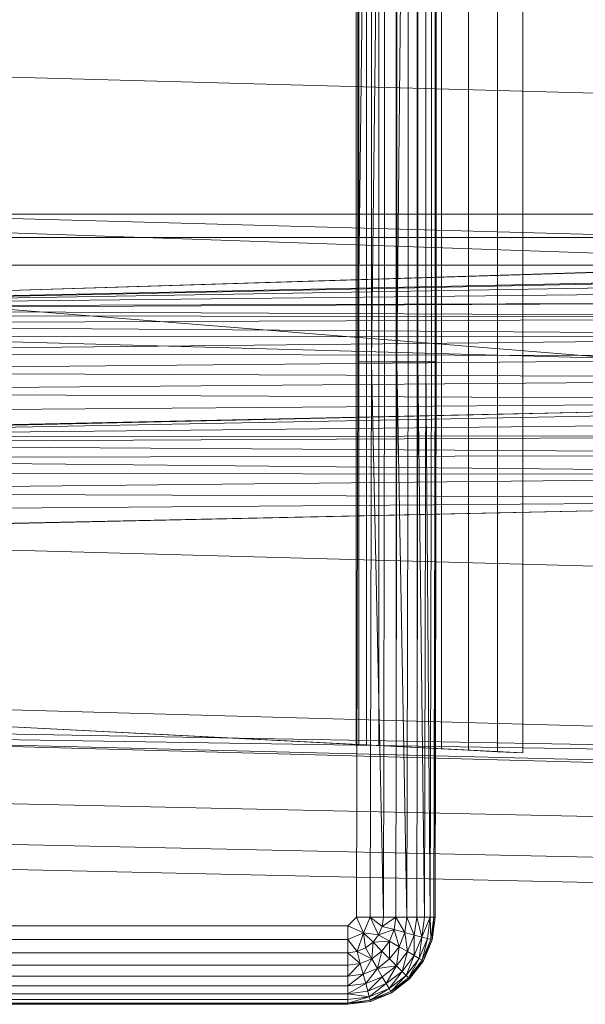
# Model space of a CAD drawing. Header units: metres. Extents: x 397.7 to 427.5, y 12.7 to 28.4.
# Tile 47 of 130: x 407.6478 to 407.7428, y 26.1113 to 26.2769. Entities that reach past the tile are written whole.
import ezdxf

# ---------------------------------------------------------------- set-up
doc = ezdxf.new("R2010")
doc.units = ezdxf.units.M
doc.layers.add('A-DETL-____-MBND', color=7, linetype='Continuous', lineweight=18)

# ---------------------------------------------------------------- blocks, each defined once
blk = doc.blocks.new('Family - Inodor P2-153200-05_ELEC_P2')
at = {"layer": 'A-DETL-____-MBND', "color": 253, "true_color": 0xaaaaaa}
for p, q in [((0.16489, 0.38826), (0.16489, 0.01465)), ((0.16489, 0.38826), (0.16489, 0.01465)), ((0.15334, 0.36106), (0.15334, 0.04361)), ((0.15546, 0.36117), (0.15546, 0.04351)), ((0.15833, 0.36132), (0.15833, 0.04336)), ((0.16188, 0.3615), (0.16187, 0.04318)), ((0.16598, 0.36171), (0.16598, 0.04297)), ((0.17052, 0.36194), (0.17052, 0.04274)), ((0.17536, 0.36218), (0.17536, 0.04249)), ((0.17966, 0.04228), (0.17966, 0.3624)), ((0.15161, 0.36098), (0.15161, 0.0437)), ((0.15205, 0.361), (0.15205, 0.04368)), ((0.15191, 0.10805), (0.15191, 0.29485)), ((0.15191, 0.29485), (0.15191, 0.10805)), ((0.15419, 0.29485), (0.15191, 0.10805)), ((0.15191, 0.10805), (0.15191, 0.29485)), ((0.15191, 0.10805), (0.15419, 0.29485)), ((0.15419, 0.10805), (0.15419, 0.29485)), ((0.15641, 0.29485), (0.15419, 0.10805)), ((0.15419, 0.10805), (0.15419, 0.29485)), ((0.15419, 0.10805), (0.15419, 0.29485)), ((0.15419, 0.10805), (0.15641, 0.29485)), ((0.15641, 0.10805), (0.15641, 0.29485)), ((0.15641, 0.10805), (0.15641, 0.29485)), ((0.15641, 0.10805), (0.15641, 0.29485)), ((0.15849, 0.10805), (0.15849, 0.29485)), ((0.15849, 0.29485), (0.15849, 0.10805)), ((0.16037, 0.29485), (0.15849, 0.10805)), ((0.15849, 0.10805), (0.15849, 0.29485)), ((0.15849, 0.10805), (0.16037, 0.29485)), ((0.16037, 0.10805), (0.16037, 0.29485)), ((0.16037, 0.10805), (0.16037, 0.29485)), ((0.16037, 0.10805), (0.16037, 0.29485)), ((0.162, 0.10805), (0.162, 0.29485)), ((0.162, 0.29485), (0.162, 0.10805)), ((0.162, 0.10805), (0.162, 0.29485)), ((0.16332, 0.10805), (0.16332, 0.29485)), ((0.16332, 0.29485), (0.16332, 0.10805)), ((0.16332, 0.10805), (0.16332, 0.29485)), ((0.16429, 0.10805), (0.16429, 0.29485)), ((0.16429, 0.29485), (0.16429, 0.10805)), ((0.16429, 0.10805), (0.16429, 0.29485)), ((0.16489, 0.10805), (0.16489, 0.29485)), ((0.16489, 0.29485), (0.16489, 0.10805)), ((0.16489, 0.10805), (0.16489, 0.29485)), ((0.16509, 0.29485), (0.16509, 0.10805)), ((0.16509, 0.29485), (0.16509, 0.10805)), ((0.51095, 0.14444), (0.00127, 0.15852)), ((0.51095, 0.12067), (0.00127, 0.13475)), ((0.52327, 0.1334), (0.00127, 0.11723)), ((0.28176, 0.13288), (0.00186, 0.13288)), ((0.28176, 0.13288), (0.00186, 0.13288)), ((0.28176, 0.12326), (0.00186, 0.13288)), ((0.28176, 0.12326), (0.00186, 0.13288)), ((0.00186, 0.13288), (0.28176, 0.13288)), ((0.28176, 0.13288), (0.00186, 0.13288)), ((0.00187, 0.11726), (0.52327, 0.1334)), ((0.00187, 0.11726), (0.52327, 0.1334)), ((0.00187, 0.11726), (0.51154, 0.13288)), ((0.00187, 0.11726), (0.51154, 0.13288)), ((0.00186, 0.12899), (0.28176, 0.12899)), ((0.28176, 0.12899), (0.00186, 0.12899)), ((0.00186, 0.12431), (0.28176, 0.12431)), ((0.28176, 0.12431), (0.00186, 0.12431)), ((0.28175, 0.10165), (0.00186, 0.12431)), ((0.28175, 0.10165), (0.00186, 0.12431)), ((0.00187, 0.11726), (0.28176, 0.12326)), ((0.00187, 0.11726), (0.28176, 0.12326)), ((0.28176, 0.12326), (0.00187, 0.11726)), ((0.00187, 0.11726), (0.28176, 0.12326)), ((0.28176, 0.12295), (0.00187, 0.11726)), ((0.00187, 0.11726), (0.28176, 0.12295)), ((0.28176, 0.12197), (0.00187, 0.11726)), ((0.00187, 0.11726), (0.28176, 0.12197)), ((0.28176, 0.12037), (0.00187, 0.11726)), ((0.00187, 0.11726), (0.28176, 0.12037)), ((0.28176, 0.11819), (0.00187, 0.11726)), ((0.00187, 0.11694), (0.28176, 0.11819)), ((0.00187, 0.11726), (0.28176, 0.11819)), ((0.00187, 0.11694), (0.28176, 0.11819)), ((0.28176, 0.11552), (0.00187, 0.11694)), ((0.28176, 0.11552), (0.00187, 0.11694)), ((0.28176, 0.11552), (0.00187, 0.11596)), ((0.28176, 0.11552), (0.00187, 0.11596)), ((0.28176, 0.11552), (0.00187, 0.11436)), ((0.00187, 0.11436), (0.28176, 0.11552)), ((0.28176, 0.11242), (0.00187, 0.11436)), ((0.28176, 0.11242), (0.00187, 0.11436)), ((0.51095, 0.09991), (0.00127, 0.11399)), ((0.28176, 0.11242), (0.00187, 0.11219)), ((0.00187, 0.10951), (0.28176, 0.11242)), ((0.00187, 0.11219), (0.28176, 0.11242)), ((0.00187, 0.10951), (0.28176, 0.11242)), ((0.28176, 0.10898), (0.00187, 0.10951)), ((0.28176, 0.10898), (0.00187, 0.10951)), ((0.28176, 0.10898), (0.00187, 0.10641)), ((0.00187, 0.10641), (0.28176, 0.10898)), ((0.15171, 0.01465), (0.15191, 0.10805)), ((0.15191, 0.10805), (0.15171, 0.01465)), ((0.15191, 0.10805), (0.15171, 0.01465)), ((0.15419, 0.10805), (0.15191, 0.10805)), ((0.15419, 0.10805), (0.15191, 0.10805)), ((0.15419, 0.10805), (0.15399, 0.01465)), ((0.15419, 0.10805), (0.15399, 0.01465)), ((0.15399, 0.01465), (0.15419, 0.10805)), ((0.15641, 0.10805), (0.15419, 0.10805)), ((0.15641, 0.10805), (0.15419, 0.10805)), ((0.15621, 0.01465), (0.15419, 0.10805)), ((0.15621, 0.01465), (0.15419, 0.10805)), ((0.15641, 0.10805), (0.15621, 0.01465)), ((0.15641, 0.10805), (0.15621, 0.01465)), ((0.15641, 0.10805), (0.15621, 0.01465)), ((0.15641, 0.10805), (0.15849, 0.10805)), ((0.15849, 0.10805), (0.15641, 0.10805)), ((0.15849, 0.10805), (0.15829, 0.01465)), ((0.15849, 0.10805), (0.15829, 0.01465)), ((0.15829, 0.01465), (0.15849, 0.10805)), ((0.16037, 0.10805), (0.15849, 0.10805)), ((0.16037, 0.10805), (0.15849, 0.10805)), ((0.16017, 0.01465), (0.15849, 0.10805)), ((0.16017, 0.01465), (0.15849, 0.10805)), ((0.16037, 0.10805), (0.16017, 0.01465)), ((0.16037, 0.10805), (0.16017, 0.01465)), ((0.16037, 0.10805), (0.16017, 0.01465)), ((0.16037, 0.10805), (0.162, 0.10805)), ((0.162, 0.10805), (0.16037, 0.10805)), ((0.162, 0.10805), (0.1618, 0.01465)), ((0.162, 0.10805), (0.1618, 0.01465)), ((0.1618, 0.01465), (0.162, 0.10805)), ((0.16332, 0.10805), (0.162, 0.10805)), ((0.162, 0.10805), (0.16332, 0.10805)), ((0.16332, 0.10805), (0.162, 0.10805)), ((0.16312, 0.01465), (0.162, 0.10805)), ((0.16312, 0.01465), (0.162, 0.10805)), ((0.16332, 0.10805), (0.16312, 0.01465)), ((0.16332, 0.10805), (0.16312, 0.01465)), ((0.16312, 0.01465), (0.16332, 0.10805)), ((0.16429, 0.10805), (0.16332, 0.10805)), ((0.16332, 0.10805), (0.16429, 0.10805)), ((0.16429, 0.10805), (0.16332, 0.10805)), ((0.16409, 0.01465), (0.16332, 0.10805)), ((0.16409, 0.01465), (0.16332, 0.10805)), ((0.16429, 0.10805), (0.16409, 0.01465)), ((0.16429, 0.10805), (0.16409, 0.01465)), ((0.16429, 0.10805), (0.16409, 0.01465)), ((0.16489, 0.10805), (0.16429, 0.10805)), ((0.16429, 0.10805), (0.16489, 0.10805)), ((0.16489, 0.10805), (0.16429, 0.10805)), ((0.16489, 0.10805), (0.16469, 0.01465)), ((0.16489, 0.10805), (0.16469, 0.01465)), ((0.16469, 0.01465), (0.16489, 0.10805)), ((0.16509, 0.10805), (0.16489, 0.10805)), ((0.16509, 0.10805), (0.16489, 0.01465)), ((0.16489, 0.10805), (0.16509, 0.10805)), ((0.16509, 0.10805), (0.16489, 0.01465)), ((0.16509, 0.10805), (0.16489, 0.10805)), ((0.16489, 0.01465), (0.16489, 0.10805)), ((0.16489, 0.01465), (0.16489, 0.10805)), ((0.28176, 0.10533), (0.00187, 0.10641)), ((0.28176, 0.10533), (0.00187, 0.10641)), ((0.28176, 0.10533), (0.00187, 0.10298)), ((0.00187, 0.10298), (0.28176, 0.10533)), ((0.28176, 0.10156), (0.00187, 0.10298)), ((0.28176, 0.10156), (0.00187, 0.10298)), ((0.28176, 0.10156), (0.00127, 0.09542)), ((0.28176, 0.10156), (0.00187, 0.09932)), ((0.00187, 0.09555), (0.28176, 0.10156)), ((0.00187, 0.09932), (0.28176, 0.10156)), ((0.00187, 0.09555), (0.28176, 0.10156)), ((0.28175, 0.10165), (0.00192, 0.09531)), ((0.00192, 0.09531), (0.28175, 0.10165)), ((0.28181, 0.10065), (0.00192, 0.09531)), ((0.00192, 0.09531), (0.28181, 0.10065)), ((0.28181, 0.0982), (0.00192, 0.09531)), ((0.00192, 0.09531), (0.28181, 0.0982)), ((0.28181, 0.09576), (0.00192, 0.09531)), ((0.00192, 0.09431), (0.28181, 0.09576)), ((0.00192, 0.09531), (0.28181, 0.09576)), ((0.00192, 0.09431), (0.28181, 0.09576)), ((0.28181, 0.09248), (0.00192, 0.09431)), ((0.28181, 0.09248), (0.00192, 0.09431)), ((0.28181, 0.09248), (0.00192, 0.09185)), ((0.00192, 0.09185), (0.28181, 0.09248)), ((0.28181, 0.08906), (0.00192, 0.09185)), ((0.28181, 0.08906), (0.00192, 0.09185)), ((0.28181, 0.08906), (0.00192, 0.08942)), ((0.28181, 0.08906), (0.00192, 0.08942)), ((0.28181, 0.08906), (0.00192, 0.08614)), ((0.00192, 0.08614), (0.28181, 0.08906)), ((0.28181, 0.08497), (0.00192, 0.08614)), ((0.28181, 0.08497), (0.00192, 0.08614)), ((0.28181, 0.08497), (0.00127, 0.07882)), ((0.28181, 0.08497), (0.00192, 0.08272)), ((0.00192, 0.07896), (0.28181, 0.08497)), ((0.00192, 0.08272), (0.28181, 0.08497)), ((0.00192, 0.07896), (0.28181, 0.08497)), ((0.51095, 0.06488), (0.00127, 0.07896)), ((0.51095, 0.03799), (0.00127, 0.05207)), ((0.01521, 0.05064), (0.15161, 0.0437)), ((0.17966, 0.04228), (0.01521, 0.05064)), ((0.51095, 0.03799), (0.00127, 0.04712)), ((0.51095, 0.03799), (0.00127, 0.04594)), ((0.51095, 0.03305), (0.00127, 0.04594)), ((0.51095, 0.03186), (0.00127, 0.04594)), ((0.15161, 0.0437), (0.15205, 0.04368)), ((0.15205, 0.04368), (0.15334, 0.04361)), ((0.15334, 0.04361), (0.15546, 0.04351)), ((0.15546, 0.04351), (0.15833, 0.04336)), ((0.15833, 0.04336), (0.16187, 0.04318)), ((0.16187, 0.04318), (0.16598, 0.04297)), ((0.16598, 0.04297), (0.17052, 0.04274)), ((0.17052, 0.04274), (0.17536, 0.04249)), ((0.17536, 0.04249), (0.17966, 0.04228)), ((0.00056, 0.03582), (0.31998, 0.0287)), ((0.00056, 0.03582), (0.31998, 0.0287)), ((0.00022, 0.02899), (0.31971, 0.02187)), ((0.00022, 0.02899), (0.31971, 0.02187)), ((0, 0.02477), (0.31954, 0.01764)), ((0, 0.02477), (0.31954, 0.01764)), ((0.15171, 0.01465), (0.15024, 0.01318)), ((0.15171, 0.01465), (0.15024, 0.01318)), ((0.15024, 0.01318), (0.15171, 0.01465)), ((0.15399, 0.01465), (0.15171, 0.01465)), ((0.15289, 0.012), (0.15171, 0.01465)), ((0.15399, 0.01465), (0.15171, 0.01465)), ((0.15289, 0.012), (0.15171, 0.01465)), ((0.15399, 0.01465), (0.15289, 0.012)), ((0.15289, 0.012), (0.15399, 0.01465)), ((0.15621, 0.01465), (0.15399, 0.01465)), ((0.156, 0.01311), (0.15399, 0.01465)), ((0.15621, 0.01465), (0.15399, 0.01465)), ((0.156, 0.01311), (0.15399, 0.01465)), ((0.15399, 0.01465), (0.15621, 0.01465)), ((0.156, 0.01311), (0.15399, 0.01465)), ((0.15541, 0.01167), (0.15399, 0.01465)), ((0.15541, 0.01167), (0.15399, 0.01465)), ((0.15621, 0.01465), (0.156, 0.01311)), ((0.15829, 0.01465), (0.156, 0.01311)), ((0.156, 0.01311), (0.15621, 0.01465)), ((0.156, 0.01311), (0.15621, 0.01465)), ((0.156, 0.01311), (0.15829, 0.01465)), ((0.15829, 0.01465), (0.15621, 0.01465)), ((0.15829, 0.01465), (0.15621, 0.01465)), ((0.15829, 0.01465), (0.15621, 0.01465)), ((0.15829, 0.01465), (0.15801, 0.01257)), ((0.15801, 0.01257), (0.15829, 0.01465)), ((0.15801, 0.01257), (0.15829, 0.01465)), ((0.16017, 0.01465), (0.15829, 0.01465)), ((0.16017, 0.01465), (0.15829, 0.01465)), ((0.16017, 0.01465), (0.15829, 0.01465)), ((0.15983, 0.01208), (0.15829, 0.01465)), ((0.15983, 0.01208), (0.15829, 0.01465)), ((0.16017, 0.01465), (0.15983, 0.01208)), ((0.16017, 0.01465), (0.15983, 0.01208)), ((0.15983, 0.01208), (0.16017, 0.01465)), ((0.1618, 0.01465), (0.16017, 0.01465)), ((0.1618, 0.01465), (0.16017, 0.01465)), ((0.1618, 0.01465), (0.16017, 0.01465)), ((0.1614, 0.01166), (0.16017, 0.01465)), ((0.1614, 0.01166), (0.16017, 0.01465)), ((0.1618, 0.01465), (0.1614, 0.01166)), ((0.1618, 0.01465), (0.1614, 0.01166)), ((0.1614, 0.01166), (0.1618, 0.01465)), ((0.16312, 0.01465), (0.1618, 0.01465)), ((0.16312, 0.01465), (0.1618, 0.01465)), ((0.16312, 0.01465), (0.1618, 0.01465)), ((0.16268, 0.01132), (0.1618, 0.01465)), ((0.16268, 0.01132), (0.1618, 0.01465)), ((0.16312, 0.01465), (0.16268, 0.01132)), ((0.16312, 0.01465), (0.16268, 0.01132)), ((0.16409, 0.01465), (0.16268, 0.01132)), ((0.16268, 0.01132), (0.16312, 0.01465)), ((0.16268, 0.01132), (0.16409, 0.01465)), ((0.16409, 0.01465), (0.16312, 0.01465)), ((0.16409, 0.01465), (0.16312, 0.01465)), ((0.16409, 0.01465), (0.16312, 0.01465)), ((0.16409, 0.01465), (0.16362, 0.01106)), ((0.16362, 0.01106), (0.16409, 0.01465)), ((0.16362, 0.01106), (0.16409, 0.01465)), ((0.16469, 0.01465), (0.16409, 0.01465)), ((0.16469, 0.01465), (0.16409, 0.01465)), ((0.16469, 0.01465), (0.16409, 0.01465)), ((0.16419, 0.01091), (0.16409, 0.01465)), ((0.16419, 0.01091), (0.16409, 0.01465)), ((0.16469, 0.01465), (0.16419, 0.01091)), ((0.16469, 0.01465), (0.16419, 0.01091)), ((0.16419, 0.01091), (0.16469, 0.01465)), ((0.16489, 0.01465), (0.16439, 0.01086)), ((0.16489, 0.01465), (0.16439, 0.01086)), ((0.16489, 0.01465), (0.16439, 0.01086)), ((0.16489, 0.01465), (0.16439, 0.01086)), ((0.16439, 0.01086), (0.16469, 0.01465)), ((0.16439, 0.01086), (0.16469, 0.01465)), ((0.16489, 0.01465), (0.16469, 0.01465)), ((0.16489, 0.01465), (0.16469, 0.01465)), ((0.16489, 0.01465), (0.16469, 0.01465)), ((0.15024, 0.01318), (0.01521, 0.01318)), ((0.01521, 0.01318), (0.15024, 0.01318)), ((0.15024, 0.01318), (0.01521, 0.01318)), ((0.15289, 0.012), (0.15024, 0.01318)), ((0.15024, 0.0109), (0.15024, 0.01318)), ((0.15289, 0.012), (0.15024, 0.01318)), ((0.15024, 0.01318), (0.15024, 0.0109)), ((0.15289, 0.012), (0.15024, 0.0109)), ((0.15024, 0.0109), (0.15289, 0.012)), ((0.15178, 0.00888), (0.15289, 0.012)), ((0.15178, 0.00888), (0.15289, 0.012)), ((0.15541, 0.01167), (0.15289, 0.012)), ((0.15446, 0.01043), (0.15289, 0.012)), ((0.15322, 0.00948), (0.15289, 0.012)), ((0.15541, 0.01167), (0.15289, 0.012)), ((0.15541, 0.01167), (0.15289, 0.012)), ((0.15446, 0.01043), (0.15289, 0.012)), ((0.15446, 0.01043), (0.15289, 0.012)), ((0.15322, 0.00948), (0.15289, 0.012)), ((0.15322, 0.00948), (0.15289, 0.012)), ((0.15541, 0.01167), (0.15446, 0.01043)), ((0.15541, 0.01167), (0.15446, 0.01043)), ((0.15446, 0.01043), (0.15541, 0.01167)), ((0.156, 0.01311), (0.15541, 0.01167)), ((0.156, 0.01311), (0.15541, 0.01167)), ((0.15541, 0.01167), (0.156, 0.01311)), ((0.15801, 0.01257), (0.15541, 0.01167)), ((0.15541, 0.01167), (0.15801, 0.01257)), ((0.15721, 0.01062), (0.15541, 0.01167)), ((0.15721, 0.01062), (0.15541, 0.01167)), ((0.15721, 0.01062), (0.15541, 0.01167)), ((0.15801, 0.01257), (0.156, 0.01311)), ((0.15801, 0.01257), (0.156, 0.01311)), ((0.15801, 0.01257), (0.156, 0.01311)), ((0.15801, 0.01257), (0.15721, 0.01062)), ((0.15721, 0.01062), (0.15801, 0.01257)), ((0.15721, 0.01062), (0.15801, 0.01257)), ((0.15983, 0.01208), (0.15801, 0.01257)), ((0.15983, 0.01208), (0.15801, 0.01257)), ((0.15983, 0.01208), (0.15801, 0.01257)), ((0.15884, 0.00968), (0.15801, 0.01257)), ((0.15884, 0.00968), (0.15801, 0.01257)), ((0.15983, 0.01208), (0.15884, 0.00968)), ((0.15983, 0.01208), (0.15884, 0.00968)), ((0.15884, 0.00968), (0.15983, 0.01208)), ((0.1614, 0.01166), (0.15983, 0.01208)), ((0.1614, 0.01166), (0.15983, 0.01208)), ((0.1614, 0.01166), (0.15983, 0.01208)), ((0.16025, 0.00887), (0.15983, 0.01208)), ((0.16025, 0.00887), (0.15983, 0.01208)), ((0.1614, 0.01166), (0.16025, 0.00887)), ((0.1614, 0.01166), (0.16025, 0.00887)), ((0.16025, 0.00887), (0.1614, 0.01166)), ((0.16139, 0.00821), (0.1614, 0.01166)), ((0.16139, 0.00821), (0.1614, 0.01166)), ((0.16268, 0.01132), (0.1614, 0.01166)), ((0.16268, 0.01132), (0.1614, 0.01166)), ((0.16268, 0.01132), (0.1614, 0.01166)), ((0.15024, 0.0109), (0.01521, 0.0109)), ((0.01521, 0.0109), (0.15024, 0.0109)), ((0.15024, 0.0109), (0.01521, 0.0109)), ((0.15178, 0.00888), (0.15024, 0.0109)), ((0.15024, 0.00868), (0.15024, 0.0109)), ((0.15178, 0.00888), (0.15024, 0.0109)), ((0.15178, 0.00888), (0.15024, 0.0109)), ((0.15024, 0.00868), (0.15024, 0.0109)), ((0.15024, 0.0109), (0.15024, 0.00868)), ((0.15446, 0.01043), (0.15322, 0.00948)), ((0.15446, 0.01043), (0.15322, 0.00948)), ((0.15322, 0.00948), (0.15446, 0.01043)), ((0.15426, 0.00768), (0.15446, 0.01043)), ((0.15426, 0.00768), (0.15446, 0.01043)), ((0.15721, 0.01062), (0.15446, 0.01043)), ((0.15446, 0.01043), (0.15721, 0.01062)), ((0.15593, 0.00896), (0.15446, 0.01043)), ((0.15593, 0.00896), (0.15446, 0.01043)), ((0.15593, 0.00896), (0.15446, 0.01043)), ((0.15721, 0.01062), (0.15593, 0.00896)), ((0.15593, 0.00896), (0.15721, 0.01062)), ((0.15593, 0.00896), (0.15721, 0.01062)), ((0.15884, 0.00968), (0.15721, 0.01062)), ((0.15884, 0.00968), (0.15721, 0.01062)), ((0.15884, 0.00968), (0.15721, 0.01062)), ((0.15726, 0.00763), (0.15721, 0.01062)), ((0.15726, 0.00763), (0.15721, 0.01062)), ((0.16268, 0.01132), (0.16139, 0.00821)), ((0.16268, 0.01132), (0.16139, 0.00821)), ((0.16139, 0.00821), (0.16268, 0.01132)), ((0.16223, 0.00772), (0.16268, 0.01132)), ((0.16223, 0.00772), (0.16268, 0.01132)), ((0.16362, 0.01106), (0.16223, 0.00772)), ((0.16362, 0.01106), (0.16223, 0.00772)), ((0.16223, 0.00772), (0.16362, 0.01106)), ((0.16362, 0.01106), (0.16268, 0.01132)), ((0.16362, 0.01106), (0.16268, 0.01132)), ((0.16362, 0.01106), (0.16268, 0.01132)), ((0.16275, 0.00743), (0.16362, 0.01106)), ((0.16275, 0.00743), (0.16362, 0.01106)), ((0.16419, 0.01091), (0.16275, 0.00743)), ((0.16419, 0.01091), (0.16275, 0.00743)), ((0.16275, 0.00743), (0.16419, 0.01091)), ((0.16292, 0.00733), (0.16419, 0.01091)), ((0.16292, 0.00733), (0.16419, 0.01091)), ((0.16439, 0.01086), (0.16292, 0.00733)), ((0.16439, 0.01086), (0.16292, 0.00733)), ((0.16439, 0.01086), (0.16292, 0.00733)), ((0.16439, 0.01086), (0.16292, 0.00733)), ((0.16419, 0.01091), (0.16362, 0.01106)), ((0.16419, 0.01091), (0.16362, 0.01106)), ((0.16419, 0.01091), (0.16362, 0.01106)), ((0.16439, 0.01086), (0.16419, 0.01091)), ((0.16439, 0.01086), (0.16419, 0.01091)), ((0.16439, 0.01086), (0.16419, 0.01091)), ((0.15024, 0.00868), (0.01521, 0.00868)), ((0.01521, 0.00868), (0.15024, 0.00868)), ((0.15024, 0.00868), (0.01521, 0.00868)), ((0.15178, 0.00888), (0.15024, 0.00868)), ((0.15178, 0.00888), (0.15024, 0.00868)), ((0.15024, 0.00868), (0.15178, 0.00888)), ((0.15024, 0.0066), (0.15024, 0.00868)), ((0.15232, 0.00687), (0.15024, 0.00868)), ((0.15024, 0.00868), (0.15024, 0.0066)), ((0.15232, 0.00687), (0.15024, 0.00868)), ((0.15024, 0.0066), (0.15024, 0.00868)), ((0.15322, 0.00948), (0.15178, 0.00888)), ((0.15322, 0.00948), (0.15178, 0.00888)), ((0.15178, 0.00888), (0.15322, 0.00948)), ((0.15178, 0.00888), (0.15232, 0.00687)), ((0.15426, 0.00768), (0.15178, 0.00888)), ((0.15232, 0.00687), (0.15178, 0.00888)), ((0.15426, 0.00768), (0.15178, 0.00888)), ((0.15232, 0.00687), (0.15178, 0.00888)), ((0.15426, 0.00768), (0.15322, 0.00948)), ((0.15426, 0.00768), (0.15322, 0.00948)), ((0.15426, 0.00768), (0.15322, 0.00948)), ((0.15593, 0.00896), (0.15426, 0.00768)), ((0.15593, 0.00896), (0.15426, 0.00768)), ((0.15426, 0.00768), (0.15593, 0.00896)), ((0.1552, 0.00605), (0.15593, 0.00896)), ((0.1552, 0.00605), (0.15593, 0.00896)), ((0.15726, 0.00763), (0.15593, 0.00896)), ((0.15726, 0.00763), (0.15593, 0.00896)), ((0.15726, 0.00763), (0.15593, 0.00896)), ((0.15884, 0.00968), (0.15726, 0.00763)), ((0.15884, 0.00968), (0.15726, 0.00763)), ((0.15726, 0.00763), (0.15884, 0.00968)), ((0.15841, 0.00648), (0.15884, 0.00968)), ((0.15841, 0.00648), (0.15884, 0.00968)), ((0.16025, 0.00887), (0.15841, 0.00648)), ((0.16025, 0.00887), (0.15841, 0.00648)), ((0.15841, 0.00648), (0.16025, 0.00887)), ((0.16025, 0.00887), (0.15884, 0.00968)), ((0.16025, 0.00887), (0.15884, 0.00968)), ((0.16025, 0.00887), (0.15884, 0.00968)), ((0.15935, 0.00554), (0.16025, 0.00887)), ((0.15935, 0.00554), (0.16025, 0.00887)), ((0.16139, 0.00821), (0.16025, 0.00887)), ((0.16139, 0.00821), (0.16025, 0.00887)), ((0.16139, 0.00821), (0.16025, 0.00887)), ((0.15232, 0.00687), (0.15024, 0.0066)), ((0.15232, 0.00687), (0.15024, 0.0066)), ((0.15024, 0.00472), (0.15232, 0.00687)), ((0.15024, 0.0066), (0.15232, 0.00687)), ((0.15024, 0.00472), (0.15232, 0.00687)), ((0.15426, 0.00768), (0.15232, 0.00687)), ((0.15426, 0.00768), (0.15232, 0.00687)), ((0.15232, 0.00687), (0.15426, 0.00768)), ((0.15281, 0.00505), (0.15232, 0.00687)), ((0.15281, 0.00505), (0.15232, 0.00687)), ((0.15281, 0.00505), (0.15232, 0.00687)), ((0.15281, 0.00505), (0.15426, 0.00768)), ((0.15281, 0.00505), (0.15426, 0.00768)), ((0.1552, 0.00605), (0.15426, 0.00768)), ((0.1552, 0.00605), (0.15426, 0.00768)), ((0.1552, 0.00605), (0.15426, 0.00768)), ((0.15726, 0.00763), (0.1552, 0.00605)), ((0.15726, 0.00763), (0.1552, 0.00605)), ((0.1552, 0.00605), (0.15726, 0.00763)), ((0.15841, 0.00648), (0.15726, 0.00763)), ((0.15841, 0.00648), (0.15726, 0.00763)), ((0.15841, 0.00648), (0.15726, 0.00763)), ((0.16139, 0.00821), (0.15935, 0.00554)), ((0.16139, 0.00821), (0.15935, 0.00554)), ((0.15935, 0.00554), (0.16139, 0.00821)), ((0.16003, 0.00485), (0.16139, 0.00821)), ((0.16003, 0.00485), (0.16139, 0.00821)), ((0.16223, 0.00772), (0.16003, 0.00485)), ((0.16223, 0.00772), (0.16003, 0.00485)), ((0.16003, 0.00485), (0.16223, 0.00772)), ((0.16045, 0.00443), (0.16223, 0.00772)), ((0.16045, 0.00443), (0.16223, 0.00772)), ((0.16275, 0.00743), (0.16045, 0.00443)), ((0.16275, 0.00743), (0.16045, 0.00443)), ((0.16045, 0.00443), (0.16275, 0.00743)), ((0.1606, 0.00429), (0.16275, 0.00743)), ((0.1606, 0.00429), (0.16275, 0.00743)), ((0.16292, 0.00733), (0.1606, 0.00429)), ((0.16292, 0.00733), (0.1606, 0.00429)), ((0.16292, 0.00733), (0.1606, 0.00429)), ((0.16292, 0.00733), (0.1606, 0.00429)), ((0.16223, 0.00772), (0.16139, 0.00821)), ((0.16223, 0.00772), (0.16139, 0.00821)), ((0.16223, 0.00772), (0.16139, 0.00821)), ((0.16275, 0.00743), (0.16223, 0.00772)), ((0.16275, 0.00743), (0.16223, 0.00772)), ((0.16275, 0.00743), (0.16223, 0.00772)), ((0.16292, 0.00733), (0.16275, 0.00743)), ((0.16292, 0.00733), (0.16275, 0.00743)), ((0.16292, 0.00733), (0.16275, 0.00743)), ((0.15024, 0.0066), (0.01521, 0.0066)), ((0.01521, 0.0066), (0.15024, 0.0066)), ((0.15024, 0.0066), (0.01521, 0.0066)), ((0.15024, 0.00472), (0.15024, 0.0066)), ((0.15024, 0.00472), (0.15024, 0.0066)), ((0.15024, 0.0066), (0.15024, 0.00472)), ((0.15281, 0.00505), (0.15024, 0.00472)), ((0.15281, 0.00505), (0.15024, 0.00472)), ((0.15024, 0.00309), (0.15281, 0.00505)), ((0.15024, 0.00472), (0.15281, 0.00505)), ((0.15024, 0.00309), (0.15281, 0.00505)), ((0.1552, 0.00605), (0.15281, 0.00505)), ((0.1552, 0.00605), (0.15281, 0.00505)), ((0.15281, 0.00505), (0.1552, 0.00605)), ((0.15323, 0.00348), (0.15281, 0.00505)), ((0.15323, 0.00348), (0.15281, 0.00505)), ((0.15323, 0.00348), (0.15281, 0.00505)), ((0.15323, 0.00348), (0.1552, 0.00605)), ((0.15323, 0.00348), (0.1552, 0.00605)), ((0.15841, 0.00648), (0.1552, 0.00605)), ((0.1552, 0.00605), (0.15841, 0.00648)), ((0.15602, 0.00464), (0.1552, 0.00605)), ((0.15602, 0.00464), (0.1552, 0.00605)), ((0.15602, 0.00464), (0.1552, 0.00605)), ((0.15841, 0.00648), (0.15602, 0.00464)), ((0.15602, 0.00464), (0.15841, 0.00648)), ((0.15602, 0.00464), (0.15841, 0.00648)), ((0.15668, 0.0035), (0.15841, 0.00648)), ((0.15668, 0.0035), (0.15841, 0.00648)), ((0.15935, 0.00554), (0.15668, 0.0035)), ((0.15935, 0.00554), (0.15668, 0.0035)), ((0.15668, 0.0035), (0.15935, 0.00554)), ((0.15716, 0.00265), (0.15935, 0.00554)), ((0.15716, 0.00265), (0.15935, 0.00554)), ((0.15935, 0.00554), (0.15841, 0.00648)), ((0.15935, 0.00554), (0.15841, 0.00648)), ((0.15935, 0.00554), (0.15841, 0.00648)), ((0.16003, 0.00485), (0.15935, 0.00554)), ((0.16003, 0.00485), (0.15935, 0.00554)), ((0.16003, 0.00485), (0.15935, 0.00554)), ((0.15024, 0.00472), (0.01521, 0.00472)), ((0.01521, 0.00472), (0.15024, 0.00472)), ((0.15024, 0.00472), (0.01521, 0.00472)), ((0.15024, 0.00309), (0.15024, 0.00472)), ((0.15024, 0.00309), (0.15024, 0.00472)), ((0.15024, 0.00472), (0.15024, 0.00309)), ((0.15323, 0.00348), (0.15024, 0.00309)), ((0.15323, 0.00348), (0.15024, 0.00309)), ((0.15024, 0.00177), (0.15323, 0.00348)), ((0.15024, 0.00309), (0.15323, 0.00348)), ((0.15024, 0.00177), (0.15323, 0.00348)), ((0.15602, 0.00464), (0.15323, 0.00348)), ((0.15602, 0.00464), (0.15323, 0.00348)), ((0.15323, 0.00348), (0.15602, 0.00464)), ((0.15357, 0.00221), (0.15323, 0.00348)), ((0.15357, 0.00221), (0.15323, 0.00348)), ((0.15357, 0.00221), (0.15323, 0.00348)), ((0.15357, 0.00221), (0.15602, 0.00464)), ((0.15357, 0.00221), (0.15602, 0.00464)), ((0.15668, 0.0035), (0.15357, 0.00221)), ((0.15668, 0.0035), (0.15357, 0.00221)), ((0.15357, 0.00221), (0.15668, 0.0035)), ((0.15382, 0.00127), (0.15668, 0.0035)), ((0.15382, 0.00127), (0.15668, 0.0035)), ((0.15668, 0.0035), (0.15602, 0.00464)), ((0.15668, 0.0035), (0.15602, 0.00464)), ((0.15668, 0.0035), (0.15602, 0.00464)), ((0.15716, 0.00265), (0.15668, 0.0035)), ((0.15716, 0.00265), (0.15668, 0.0035)), ((0.15716, 0.00265), (0.15668, 0.0035)), ((0.16003, 0.00485), (0.15716, 0.00265)), ((0.16003, 0.00485), (0.15716, 0.00265)), ((0.15716, 0.00265), (0.16003, 0.00485)), ((0.15746, 0.00214), (0.16003, 0.00485)), ((0.15746, 0.00214), (0.16003, 0.00485)), ((0.16045, 0.00443), (0.15746, 0.00214)), ((0.16045, 0.00443), (0.15746, 0.00214)), ((0.15746, 0.00214), (0.16045, 0.00443)), ((0.1606, 0.00429), (0.15746, 0.00214)), ((0.15746, 0.00214), (0.1606, 0.00429)), ((0.1606, 0.00429), (0.15756, 0.00196)), ((0.1606, 0.00429), (0.15756, 0.00196)), ((0.1606, 0.00429), (0.15756, 0.00196)), ((0.15756, 0.00196), (0.1606, 0.00429)), ((0.16045, 0.00443), (0.16003, 0.00485)), ((0.16045, 0.00443), (0.16003, 0.00485)), ((0.16045, 0.00443), (0.16003, 0.00485)), ((0.1606, 0.00429), (0.16045, 0.00443)), ((0.1606, 0.00429), (0.16045, 0.00443)), ((0.1606, 0.00429), (0.16045, 0.00443)), ((0.15024, 0.00309), (0.01521, 0.00309)), ((0.01521, 0.00309), (0.15024, 0.00309)), ((0.15024, 0.00309), (0.01521, 0.00309)), ((0.15024, 0.00177), (0.01521, 0.00177)), ((0.01521, 0.00177), (0.15024, 0.00177)), ((0.15024, 0.00177), (0.01521, 0.00177)), ((0.15024, 0.00177), (0.15024, 0.00309)), ((0.15024, 0.00177), (0.15024, 0.00309)), ((0.15024, 0.00309), (0.15024, 0.00177)), ((0.15357, 0.00221), (0.15024, 0.00177)), ((0.15357, 0.00221), (0.15024, 0.00177)), ((0.15024, 0.00177), (0.15357, 0.00221)), ((0.15024, 0.0008), (0.15024, 0.00177)), ((0.15382, 0.00127), (0.15024, 0.00177)), ((0.15024, 0.00177), (0.15024, 0.0008)), ((0.15382, 0.00127), (0.15024, 0.00177)), ((0.15024, 0.0008), (0.15024, 0.00177)), ((0.15382, 0.00127), (0.15357, 0.00221)), ((0.15382, 0.00127), (0.15357, 0.00221)), ((0.15382, 0.00127), (0.15357, 0.00221)), ((0.15716, 0.00265), (0.15382, 0.00127)), ((0.15716, 0.00265), (0.15382, 0.00127)), ((0.15382, 0.00127), (0.15716, 0.00265)), ((0.15398, 0.00069), (0.15716, 0.00265)), ((0.15398, 0.00069), (0.15716, 0.00265)), ((0.15746, 0.00214), (0.15398, 0.00069)), ((0.15746, 0.00214), (0.15398, 0.00069)), ((0.15398, 0.00069), (0.15746, 0.00214)), ((0.15756, 0.00196), (0.15398, 0.00069)), ((0.15398, 0.00069), (0.15756, 0.00196)), ((0.15756, 0.00196), (0.15403, 0.0005)), ((0.15756, 0.00196), (0.15403, 0.0005)), ((0.15756, 0.00196), (0.15403, 0.0005)), ((0.15403, 0.0005), (0.15756, 0.00196)), ((0.15746, 0.00214), (0.15716, 0.00265)), ((0.15746, 0.00214), (0.15716, 0.00265)), ((0.15746, 0.00214), (0.15716, 0.00265)), ((0.15756, 0.00196), (0.15746, 0.00214)), ((0.15756, 0.00196), (0.15746, 0.00214)), ((0.15756, 0.00196), (0.15746, 0.00214)), ((0.15024, 0.0008), (0.01521, 0.0008)), ((0.01521, 0.0008), (0.15024, 0.0008)), ((0.15024, 0.0008), (0.01521, 0.0008)), ((0.15024, 0.0002), (0.01521, 0.0002)), ((0.01521, 0.0002), (0.15024, 0.0002)), ((0.15024, 0.0002), (0.01521, 0.0002)), ((0.15024, 0), (0.01521, 0)), ((0.15024, 0), (0.01521, 0)), ((0.15024, 0), (0.01521, 0)), ((0.01521, 0), (0.15024, 0)), ((0.15382, 0.00127), (0.15024, 0.0008)), ((0.15382, 0.00127), (0.15024, 0.0008)), ((0.15024, 0.0002), (0.15382, 0.00127)), ((0.15024, 0.0008), (0.15382, 0.00127)), ((0.15024, 0.0002), (0.15382, 0.00127)), ((0.15024, 0.0002), (0.15024, 0.0008)), ((0.15024, 0.0002), (0.15024, 0.0008)), ((0.15024, 0.0008), (0.15024, 0.0002)), ((0.15398, 0.00069), (0.15024, 0.0002)), ((0.15398, 0.00069), (0.15024, 0.0002)), ((0.15024, 0), (0.15398, 0.00069)), ((0.15024, 0), (0.15398, 0.00069)), ((0.15024, 0.0002), (0.15398, 0.00069)), ((0.15403, 0.0005), (0.15024, 0)), ((0.15403, 0.0005), (0.15024, 0)), ((0.15403, 0.0005), (0.15024, 0)), ((0.15403, 0.0005), (0.15024, 0)), ((0.15024, 0), (0.15024, 0.0002)), ((0.15024, 0), (0.15024, 0.0002)), ((0.15024, 0.0002), (0.15024, 0)), ((0.15398, 0.00069), (0.15382, 0.00127)), ((0.15398, 0.00069), (0.15382, 0.00127)), ((0.15398, 0.00069), (0.15382, 0.00127)), ((0.15403, 0.0005), (0.15398, 0.00069)), ((0.15403, 0.0005), (0.15398, 0.00069)), ((0.15403, 0.0005), (0.15398, 0.00069))]:
    blk.add_line(p, q, dxfattribs=at)
blk = doc.blocks.new('LONDR55-XX_ZZ-ARQ-CAA-M3D-Londres55_ifc-1-05_ELEC_P2')
at = {"layer": 'A-DETL-____-MBND', "color": 253, "lineweight": 18, "true_color": 0xaaaaaa}
blk.add_blockref('Family - Inodor P2-153200-05_ELEC_P2', (407.55268, 26.11126), dxfattribs=at)

msp = doc.modelspace()

# ---------------------------------------------------------------- block references
at = {"lineweight": 5}
msp.add_blockref('LONDR55-XX_ZZ-ARQ-CAA-M3D-Londres55_ifc-1-05_ELEC_P2', (0, 0), dxfattribs=at)

doc.saveas('drawing.dxf')
